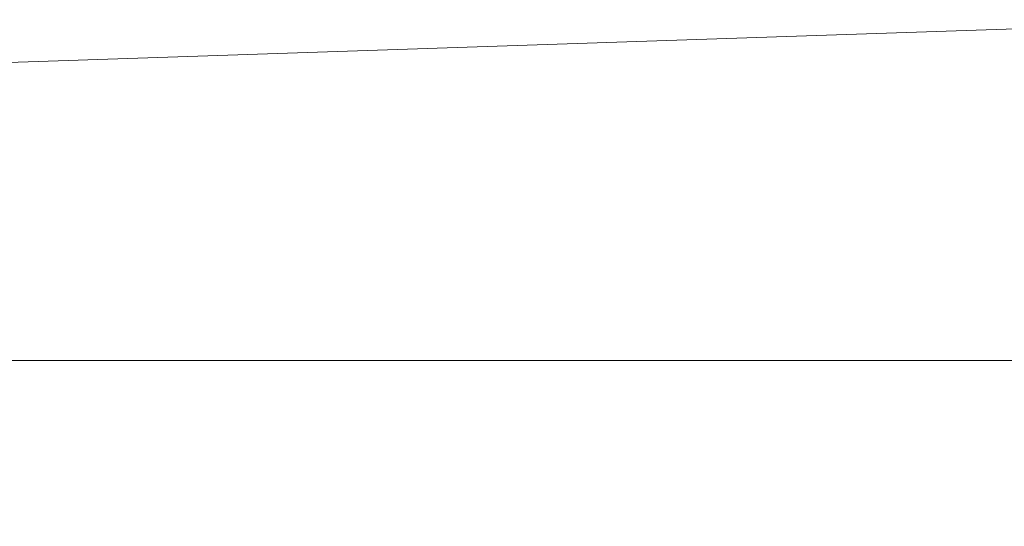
# Model space of a CAD drawing. Header units: inches. Extents: x 15 to 638, y -384 to 556.
# Tile 35 of 256: x 190 to 209, y -331 to -321. Entities that reach past the tile are written whole.
import ezdxf

# ---------------------------------------------------------------- set-up
doc = ezdxf.new("R2010")
doc.units = ezdxf.units.IN
doc.header["$MEASUREMENT"] = 0
doc.layers.add('A-FLOR', color=192, linetype='Continuous', lineweight=9)
doc.layers.add('A-WALL', color=90, linetype='Continuous', lineweight=9)

msp = doc.modelspace()

# ---------------------------------------------------------------- meshes
at = {"layer": 'A-FLOR'}
mesh = msp.add_polyface(dxfattribs=at)
corners = [(170.75, -320.75, -2.005), (434.75, -320.75, -20.002), (434.75, -383.5, -20.002), (170.75, -383.5, -2.005)]
mesh.append_faces([[corners[k] for k in face] for face in [(0, 1, 2, 3)]])
mesh = msp.add_polyface(dxfattribs=at)
corners = [(434.75, -383.5, -17.998), (434.75, -320.75, -17.998), (170.75, -320.75), (170.75, -383.5)]
mesh.append_faces([[corners[k] for k in face] for face in [(0, 1, 2, 3)]])
at = {"layer": 'A-WALL'}
mesh = msp.add_polyface(dxfattribs=at)
corners = [(629.75, -327.5, 132), (614.75, -327.5, 132), (20.492, -327.5, 132), (20.492, -307.5, 132), (32.492, -307.5, 132), (528, -307.5, 132), (614.75, -307.5, 132), (617.75, -307.5, 132), (629.75, -307.5, 132)]
mesh.append_faces([[corners[k] for k in face] for face in [(5, 1, 2, 4)]], dxfattribs={"vtx0": -1, "vtx2": -1})
mesh.append_faces([[corners[k] for k in face] for face in [(1, 5, 6, 7)]], dxfattribs={"vtx0": -1, "vtx3": -1})
mesh.append_faces([[corners[k] for k in face] for face in [(0, 1, 7, 8), (3, 4, 2)]], dxfattribs={"vtx1": -1})
mesh = msp.add_polyface(dxfattribs=at)
corners = [(20.492, -327.5, 170), (629.75, -327.5, 170), (629.75, -307.5, 170), (617.75, -307.5, 170), (32.492, -307.5, 170), (20.492, -307.5, 170)]
mesh.append_faces([[corners[k] for k in face] for face in [(3, 0, 1, 2), (0, 3, 4, 5)]], dxfattribs={"vtx0": -1})
mesh = msp.add_polyface(dxfattribs=at)
corners = [(20.492, -327.5, 132), (614.75, -327.5, 132), (629.75, -327.5, 132), (629.75, -327.5, 170), (20.492, -327.5, 170)]
mesh.append_faces([[corners[k] for k in face] for face in [(4, 0, 1)]], dxfattribs={"vtx2": -1})
mesh.append_faces([[corners[k] for k in face] for face in [(1, 2, 3, 4)]], dxfattribs={"vtx3": -1})

doc.saveas('drawing.dxf')
